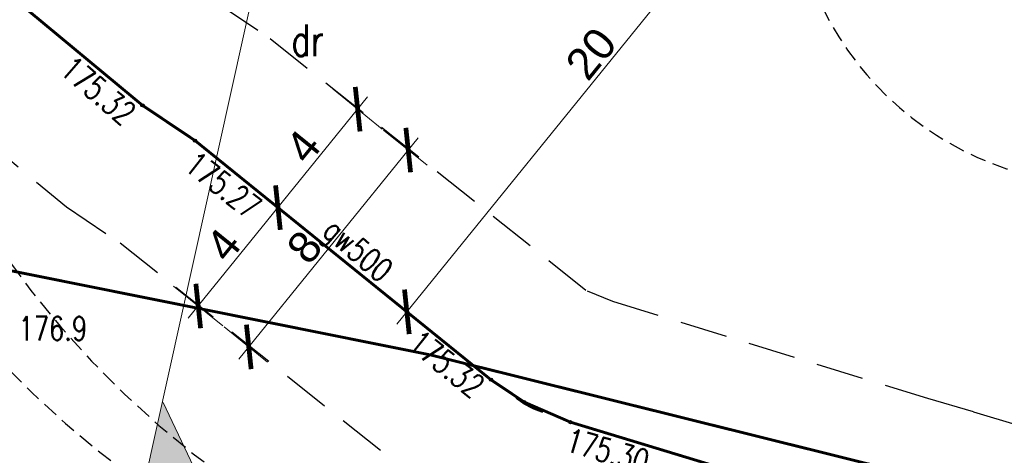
# Model space of a CAD drawing. Header units: metres. Extents: x 964 to 7125, y -212 to 9570.
# Tile 9 of 185: x 1660 to 1691, y 208 to 221. Entities that reach past the tile are written whole.
import ezdxf
from ezdxf import colors
from ezdxf.entities.mleader import LeaderData, LeaderLine
from ezdxf.enums import TextEntityAlignment as Align
from ezdxf.math import Vec2, Vec3

# ---------------------------------------------------------------- set-up
doc = ezdxf.new("R2010")
doc.units = ezdxf.units.M
for name, pattern in [('CIĄGłA', [0]), ('DASH', [0.75, 0.5, -0.25]), ('HIDDEN', [0.375, 0.25, -0.125])]:
    doc.linetypes.add(name, pattern=pattern)
for name, color, linetype, lineweight in [('AGP1_WYMIARY', 7, 'Continuous', 15), ('IS-KD-opis', 96, 'Continuous', 30), ('LINIE PRZEKROJOWE', 7, 'Continuous', 9), ('STREFY GAZOCIĄG', 7, 'Continuous', 9)]:
    doc.layers.add(name, color=color, linetype=linetype, lineweight=lineweight)
for name, color, linetype in [('Dzialki', 7, 'Continuous'), ('Numery_uzytkow', 7, 'Continuous'), ('OT_Rzedna', 7, 'Continuous'), ('P_SUGP_L_0', 7, 'Continuous'), ('SUGP_E_T_0', 7, 'Continuous'), ('SUGP_L_0', 7, 'Continuous'), ('SUGR_T_0', 7, 'Continuous'), ('WYMIARY', 9, 'Continuous'), ('ZP_strefy oddziaływania', 8, 'HIDDEN')]:
    doc.layers.add(name, color=color, linetype=linetype)
doc.styles.add('ARIAL', font='arial.ttf')
doc.styles.add('IS-0.6', font='simplex.shx', dxfattribs={"width": 0.6})
doc.styles.add('STYL_ARIAL', font='simplex', dxfattribs={"width": 0.75, "oblique": 0.1})

# ---------------------------------------------------------------- blocks, each defined once
blk = doc.blocks.new('PRZEKRÓJ TERENU OPIS PZT')
at = {"true_color": 0x636466}
h = blk.add_hatch(color=251, dxfattribs=at)
h.dxf.hatch_style = 1
h.paths.add_polyline_path([(2715.915, -22.067), (2712.743, -19.582), (2719.086, -19.582)])
at = {"color": 251, "true_color": 0x636466}
for points in [[(2712.743, -19.582), (2800.188, -19.298)], [(2719.086, -19.582), (2715.915, -22.067)]]:
    blk.add_lwpolyline(points, dxfattribs=at)
blk = doc.blocks.new('_ArchTick')
at = {"layer": 'WYMIARY', "color": 0, "linetype": 'Continuous', "const_width": 0.15}
blk.add_lwpolyline([(-0.5, -0.5), (0.5, 0.5)], dxfattribs=at)
blk = doc.blocks.new('OTRS')
at = {"color": 0}
blk.add_circle((0, 0), 0.05, dxfattribs=at)
blk = doc.blocks.new('_None', base_point=(2.5, 0))

msp = doc.modelspace()

# ---------------------------------------------------------------- block references
at = {"layer": 'LINIE PRZEKROJOWE', "color": 8, "linetype": 'CIĄGłA', "lineweight": 5, "rotation": 77.33843703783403}
msp.add_blockref('PRZEKRÓJ TERENU OPIS PZT', (1049.122, -2439.278), dxfattribs=at)

# ---------------------------------------------------------------- next in the draw order: linework, layer by layer
at = {"layer": 'AGP1_WYMIARY', "color": 8}
for p, q in [((1671.61, 211.872), (1684.821, 228.196)), ((1671.149, 218.034), (1669.595, 219.292)), ((1667.541, 215.165), (1670.686, 219.051)), ((1672.563, 216.89), (1671.191, 218)), ((1666.621, 210.763), (1672.283, 217.76)), ((1668.633, 214.924), (1667.078, 216.182)), ((1668.633, 214.924), (1667.078, 216.182)), ((1665.025, 212.055), (1668.17, 215.942)), ((1666.117, 211.815), (1664.562, 213.073)), ((1672.702, 211.631), (1671.148, 212.889)), ((1667.531, 210.671), (1666.159, 211.781))]:
    msp.add_line(p, q, dxfattribs=at)
at = {"layer": 'Dzialki', "color": 8, "const_width": 0.09}
for points in [[(1639.222, 217.615), (1672.642, 210.905)], [(1672.642, 210.905), (1694.192, 205.535)]]:
    msp.add_lwpolyline(points, dxfattribs=at)
at = {"layer": 'P_SUGP_L_0', "color": 251, "true_color": 0x636466, "const_width": 0.09}
msp.add_lwpolyline([(1676.221, 209.107), (1675.923, 209.219), (1675.642, 209.368), (1675.381, 209.551)], dxfattribs=at)
at = {"layer": 'STREFY GAZOCIĄG', "color": 8, "linetype": 'DASH', "lineweight": 30, "ltscale": 3}
for points in [[(1634.783, 246.971), (1635.749, 246.204), (1649.015, 235.811), (1653.524, 232.266), (1658.398, 228.287), (1665.981, 221.99), (1667.609, 220.897), (1677.612, 212.92), (1678.417, 212.6), (1688.355, 209.531), (1689.813, 209.103), (1693.699, 207.94)], [(1634.783, 246.971), (1635.749, 246.204), (1649.015, 235.811), (1653.524, 232.266), (1658.398, 228.287), (1665.981, 221.99), (1667.609, 220.897), (1677.612, 212.92), (1678.417, 212.6), (1688.355, 209.531), (1689.813, 209.103), (1693.699, 207.94)], [(1630.417, 240.123), (1630.68, 240.013), (1630.794, 239.923), (1644.076, 229.517), (1648.522, 226.022), (1653.313, 222.111), (1661.184, 215.575), (1662.878, 214.437), (1673.554, 205.925), (1675.755, 205.05), (1686.048, 201.871), (1687.54, 201.433), (1691.405, 200.276)], [(1630.417, 240.123), (1630.68, 240.013), (1630.794, 239.923), (1644.076, 229.517), (1648.522, 226.022), (1653.313, 222.111), (1661.184, 215.575), (1662.878, 214.437), (1673.554, 205.925), (1675.755, 205.05), (1686.048, 201.871), (1687.54, 201.433), (1691.405, 200.276)]]:
    msp.add_lwpolyline(points, dxfattribs=at)
at = {"layer": 'SUGP_L_0', "color": 8, "const_width": 0.09}
for points in [[(1663.583, 218.782), (1655.856, 225.199)], [(1665.244, 217.667), (1663.583, 218.782)], [(1674.574, 210.117), (1665.244, 217.667)], [(1675.631, 209.407), (1674.574, 210.117)], [(1677.086, 208.775), (1675.631, 209.407)], [(1687.202, 205.701), (1677.086, 208.775)]]:
    msp.add_lwpolyline(points, dxfattribs=at)
at = {"layer": 'ZP_strefy oddziaływania', "color": 8, "ltscale": 2}
for points in [[(1717.151, 222.935), (1717.607, 224.907, 0.414214), (1695.142, 260.898), (1688.104, 262.526, 0.414214), (1652.113, 240.061), (1651.657, 238.089, 0.414214), (1674.122, 202.099), (1681.16, 200.47, 0.414214)], [(1684.278, 228.49), (1685.495, 233.823, -0.414214), (1697.469, 241.347), (1699.224, 240.946, -0.414214), (1706.748, 228.972), (1705.531, 223.639, -0.414214), (1693.557, 216.115), (1691.802, 216.515, -0.414214)]]:
    msp.add_lwpolyline(points, format="xyb", close=True, dxfattribs=at)
at = {"layer": 'ZP_strefy oddziaływania', "color": 8, "ltscale": 2, "elevation": 0}
msp.add_lwpolyline([(1692.137, 260.857), (1690.577, 261.213, 0.414214), (1654.654, 238.641), (1654.509, 238.007, 0.414214), (1677.081, 202.083), (1678.641, 201.727, 0.414214), (1714.565, 224.3), (1714.709, 224.933, 0.414214)], format="xyb", close=True, dxfattribs=at)

# ---------------------------------------------------------------- next in the draw order: block references
at = {"layer": 'AGP1_WYMIARY', "color": 8}
for p, rotation in [((1670.372, 218.663), 51.01960713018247), ((1671.968, 217.371), 51.01960712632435), ((1667.856, 215.553), 51.01960713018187), ((1667.856, 215.553), 231.0196071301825), ((1665.34, 212.444), 231.0196071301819), ((1671.925, 212.26), 231.0196071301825), ((1666.936, 211.152), 231.0196071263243)]:
    msp.add_blockref('_ArchTick', p, dxfattribs=dict(at, rotation=rotation))
at = {"layer": 'SUGR_T_0', "color": 251, "true_color": 0x636466}
for p in [(1663.583, 218.782), (1665.244, 217.667), (1674.574, 210.117), (1675.631, 209.407), (1677.086, 208.775)]:
    msp.add_blockref('OTRS', p, dxfattribs=at)

# ---------------------------------------------------------------- next in the draw order: texts
at = {"layer": 'AGP1_WYMIARY', "color": 8, "char_height": 1, "attachment_point": 5, "rotation": 51.0196, "style": 'ARIAL'}
for s, insert in [('\\A1;20', (1677.741, 220.418)), ('\\A1;4', (1668.647, 217.485)), ('\\A1;4', (1666.131, 214.376)), ('\\A1;8', (1668.697, 214.305))]:
    msp.add_mtext(s, dxfattribs=dict(at, insert=insert))
at = {"layer": 'Numery_uzytkow', "color": 251, "true_color": 0x636466, "style": 'STYL_ARIAL', "width": 0.75}
msp.add_text('dr', height=1, dxfattribs=at).set_placement((1668.793, 220.84), align=Align.MIDDLE_CENTER)
at = {"layer": 'OT_Rzedna', "color": 251, "true_color": 0x636466, "style": 'STYL_ARIAL', "width": 0.75}
msp.add_text('176.9', height=0.75, dxfattribs=at).set_placement((1659.666, 211.732), align=Align.MIDDLE_LEFT)
at = {"layer": 'SUGP_E_T_0', "color": 251, "true_color": 0x636466, "style": 'STYL_ARIAL', "width": 0.75}
msp.add_text('gw500', height=0.75, rotation=319.635, dxfattribs=at).set_placement((1670.386, 214.219), align=Align.MIDDLE_CENTER)
at = {"layer": 'SUGR_T_0', "color": 251, "true_color": 0x636466, "style": 'STYL_ARIAL', "width": 0.75}
for rotation, p in [(319.681, (1663.197, 218.39)), (321.218, (1674.214, 209.778))]:
    msp.add_text('175.32', height=0.75, rotation=rotation, dxfattribs=at).set_placement(p, align=Align.MIDDLE_RIGHT)
for s, rotation, p in [('175.27', 321.706, (1665.086, 217.083)), ('175.30', 343.639, (1676.989, 208.239))]:
    msp.add_text(s, height=0.75, rotation=rotation, dxfattribs=at).set_placement(p, align=Align.MIDDLE_LEFT)

# ---------------------------------------------------------------- next in the draw order: leaders
at = {"layer": 'IS-KD-opis', "color": 8}
ml = msp.add_multileader_mtext('Standard', dxfattribs=at)
ml.set_content('6x zbiornik retencyjny wód opadowych\\Po łącznej pojemności 84m3\\P(6x 400x240x200cm, V=14m3)', color=8, style='IS-0.6')
ml.set_leader_properties(linetype='Continuous', lineweight=9)
ml.set_arrow_properties(name='NONE')
ml.build(insert=Vec2(0, 0))
ml.multileader.update_dxf_attribs({"has_dogleg": 0, "text_left_attachment_type": 6, "text_right_attachment_type": 6, "dogleg_length": 0, "arrow_head_size": 0.25})
ctx = ml.context
ctx.base_point, ctx.char_height, ctx.arrow_head_size, ctx.landing_gap_size, ctx.plane_origin = Vec3(1637.864, 218.474), 1, 0.25, 0.25, Vec3(1647.055, 223.078)
ctx.left_attachment, ctx.right_attachment, ctx.text_align_type = 6, 6, 2
notes = []
notes.append((ctx, [(1, (1, 1, 0), (1655.964, 218.474), (-1, 0), 0, [(0, [(1661.044, 235.48)], 0, [])])]))
ctx.mtext.insert, ctx.mtext.alignment, ctx.mtext.line_spacing_style, ctx.mtext.flow_direction = Vec3(1655.714, 219.808), 3, 2, 5
for ctx, leaders in notes:
    for number, flags, end, landing, length, lines in leaders:
        leader = LeaderData()
        leader.index, (leader.has_last_leader_line, leader.has_dogleg_vector, leader.attachment_direction) = number, flags
        leader.last_leader_point, leader.dogleg_vector, leader.dogleg_length = Vec3(end), Vec3(landing), length
        for number, points, colour, breaks in lines:
            line = LeaderLine()
            line.index, line.vertices, line.color, line.breaks = number, Vec3.list(points), colors.encode_raw_color(colour), breaks
            leader.lines.append(line)
        ctx.leaders.append(leader)

doc.saveas('drawing.dxf')
